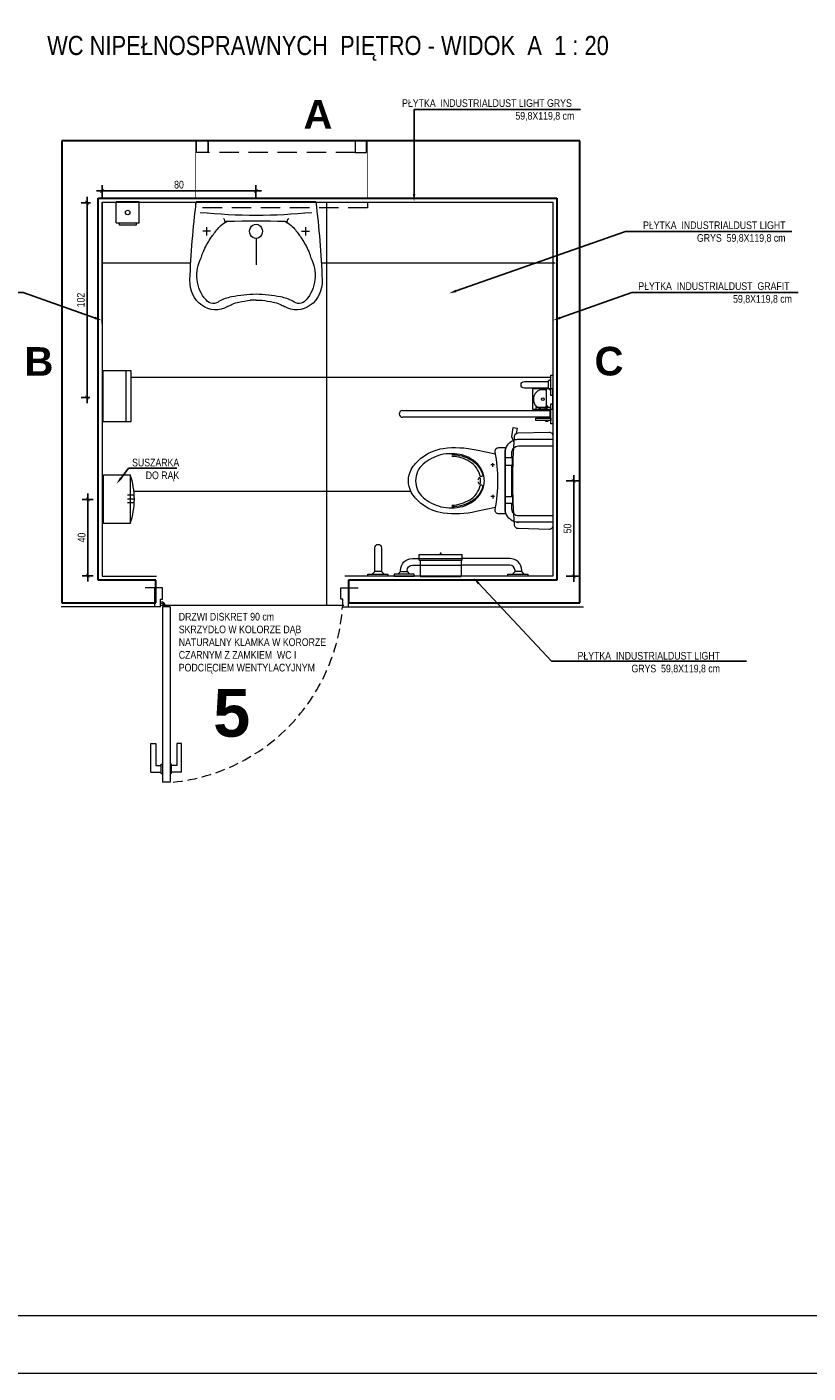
# Model space of a CAD drawing. Header units: millimetres. Extents: x -9038497 to 54128, y -10570064 to 59476.
# Tile 132 of 135: x 52971 to 53380, y 19848 to 20553. Entities that reach past the tile are written whole.
import ezdxf
from ezdxf import colors
from ezdxf.entities.mleader import LeaderData, LeaderLine
from ezdxf.math import Vec2, Vec3

# ---------------------------------------------------------------- set-up
doc = ezdxf.new("R2010")
doc.units = ezdxf.units.MM
doc.header["$LTSCALE"] = 0.8
doc.header["$PDMODE"] = 2
for name, pattern in [('Dash', [0.435, 0.3175, -0.1175]), ('DASHDOT', [1, 0.5, -0.25, 0, -0.25]), ('DASHED', [19.05, 12.7, -6.35]), ('DASHED2', [9.525, 6.35, -3.175])]:
    doc.linetypes.add(name, pattern=pattern)
for name, color, linetype, lineweight in [('0 proj_meble 00', 52, 'Continuous', 0), ('0 proj_okna', 4, 'Continuous', 0), ('0 proj_widok widok widok', 7, 'Continuous', 0), ('0 proj_wyposażenie sanitarne', 40, 'Continuous', 18), ('ocieplenie', 214, 'Continuous', 13), ('SCIANY', 1, 'Continuous', 30), ('tynk', 252, 'Continuous', 5), ('WYPOSAZENIE_SANITARNE', 2, 'Continuous', 20), ('WYPOSAŻENIE', 223, 'Continuous', 9)]:
    doc.layers.add(name, color=color, linetype=linetype, lineweight=lineweight)
doc.layers.add('HATCH', color=4, linetype='Continuous', lineweight=9, plot=False)
doc.layers.add('STOLARKA', color=4, linetype='Continuous')
doc.layers.add('strop podw.', color=3, linetype='Continuous')
doc.styles.get("Standard").update_dxf_attribs({"font": 'g12f13.shx', "width": 0.8, "height": 10})
doc.styles.add('WYMIAR-20', font='ARIALN.TTF', dxfattribs={"height": 4})
doc.styles.add('WYMIAR-50', font='ARIALN.TTF', dxfattribs={"height": 10})
doc.dimstyles.new('SKALA-20', dxfattribs={"dimscale": 2, "dimtxt": 2, "dimasz": 1, "dimexe": 1.5, "dimexo": 1.5, "dimgap": 0.6, "dimtad": 1, "dimdec": 1, "dimrnd": 0.5, "dimdsep": 46, "dimtxsty": 'WYMIAR-20', "dimblk": 'ARCHTICK', "dimcen": 1.2, "dimdle": 1.5, "dimclrd": 256, "dimclre": 256, "dimclrt": 256, "dimadec": 0, "dimazin": 0, "dimtfac": 0.5, "dimtdec": 1, "dimtix": 1, "dimtmove": 2, "dimatfit": 3, "dimfxl": 2, "dimfxlon": 1, "dimtolj": 1, "dimarcsym": 0})

# ---------------------------------------------------------------- blocks, each defined once
blk = doc.blocks.new('umywalka')
at = {"layer": 'WYPOSAŻENIE', "lineweight": 0}
for p, q in [((-13.14, -5.4), (-17.64, -5.4)), ((-15.39, -7.43), (-15.39, -3.37)), ((0, -62.55), (0, 0)), ((0.06, -2.7), (0, -2.7)), ((-10.09, -16.22), (-10.89, -14.85)), ((-51.46, -31.28), (-51.52, -28.24)), ((-51.46, -31.28), (-51.52, -34.31)), ((-19.14, -31.28), (-33.02, -31.28)), ((-10.09, -46.33), (-10.89, -47.7)), ((-15.39, -55.13), (-15.39, -59.18)), ((-13.14, -57.15), (-17.64, -57.15)), ((0.06, -59.85), (0, -59.85))]:
    blk.add_line(p, q, dxfattribs=at)
at = {"layer": 'WYPOSAŻENIE', "lineweight": 0, "extrusion": (0, 0, -1)}
for centre, major_axis, start_param, end_param in [((-41.5, -10.16), (15, 0), 2.665045, 4.75447), ((-38.5, -16.62), (18.12, 0), 3.92538, 5.263255), ((-58.76, -379.13), (425.33, 0), -1.528716, -1.432204), ((-47.66, -8.85), (5.54, 0), 2.405605, 3.988362), ((-31.76, -14.27), (13.12, 0), -1.360254, -1.107188), ((-47, -41.72), (47.22, 0), -1.107223, -1.025618), ((-45.88, -40.06), (45.05, 0), -1.025688, -0.942144), ((465.01, -36.23), (472.19, 0), 3.153255, 3.222171), ((-81.82, -24.19), (32.87, 0), -0.417269, -0.195158), ((-55.42, -51.85), (61.26, 0), -0.941874, -0.842747), ((-27.17, -23.33), (18.81, 0), -0.843068, -0.664024), ((-27.43, -23.51), (19.14, 0), -0.66381, -0.437397), ((-80.22, -28.15), (28.58, 0), -0.476547, -0.370959), ((-74.97, -26.31), (22.95, 0), -0.370899, -0.195376), ((-142.92, -33.07), (94.75, 0), -0.172238, -0.020994), ((-10.34, -12.95), (2.18, 0), 0.675065, 1.823026), ((-632, -31.28), (622.13, 0), -0.026897, 0.026897), ((-114.23, -33.3), (62.97, 0), -0.195334, -0.089443), ((-15.39, -31.28), (3.75, 0), 1.570796, 4.712389), ((-15.39, -31.28), (3.75, 0), 4.712389, 7.853982), ((-114.23, -29.25), (62.97, 0), 0.089443, 0.195334), ((-142.92, -29.48), (94.75, 0), 0.020994, 0.172238), ((465.01, -26.32), (472.19, 0), 3.061014, 3.12993), ((-74.97, -36.24), (22.95, 0), 0.195376, 0.370899), ((-41.5, -52.39), (15, 0), 1.528716, 3.61814), ((-80.22, -34.4), (28.58, 0), 0.370959, 0.476547), ((-81.82, -38.36), (32.87, 0), 0.195158, 0.417269), ((-27.43, -39.04), (19.14, 0), 0.437397, 0.66381), ((-10.34, -49.6), (2.18, 0), 4.460159, 5.60812), ((-47.66, -53.7), (5.54, 0), 2.294823, 3.87758), ((-45.88, -22.49), (45.05, 0), 0.942144, 1.025688), ((-55.42, -10.7), (61.26, 0), 0.842747, 0.941874), ((-27.17, -39.22), (18.81, 0), 0.664024, 0.843068), ((-38.5, -45.93), (18.12, 0), 1.01993, 2.357805), ((-58.76, 316.58), (425.33, 0), 1.432204, 1.528716), ((-31.76, -48.28), (13.12, 0), 1.107188, 1.360254), ((-47, -20.83), (47.22, 0), 1.025618, 1.107223)]:
    blk.add_ellipse(centre, major_axis=major_axis, ratio=0.9, start_param=start_param, end_param=end_param, dxfattribs=at)
blk = doc.blocks.new('poj na mydło rz')
at = {"layer": '0 proj_wyposażenie sanitarne', "lineweight": 0}
for p, q in [((-2387.64, 1982.05), (-2399.64, 1982.05)), ((-2399.64, 1971.05), (-2399.64, 1982.05)), ((-2387.64, 1971.05), (-2387.64, 1982.05)), ((-2399.64, 1971.05), (-2387.64, 1971.05))]:
    blk.add_line(p, q, dxfattribs=at)
blk.add_lwpolyline([(-2397.85, 1971.05), (-2389.12, 1971.05), (-2389.12, 1969.84), (-2397.85, 1969.84)], close=True, dxfattribs=at)
blk.add_circle((-2393.64, 1976.55), 1.18, dxfattribs=at)
blk = doc.blocks.new('suszarka')
at = {"layer": 'WYPOSAZENIE_SANITARNE', "lineweight": 0}
for p, q in [((1430.7, 3168.03), (1430.7, 3182.03)), ((1430.7, 3182.03), (1456.2, 3182.03)), ((1456.2, 3182.03), (1456.2, 3168.03)), ((1456.2, 3168.03), (1430.7, 3168.03)), ((1441.45, 3166.33), (1441.45, 3169.5)), ((1443.45, 3166.33), (1443.45, 3169.5)), ((1445.45, 3166.33), (1445.45, 3169.5))]:
    blk.add_line(p, q, dxfattribs=at)
blk.add_arc((1443.45, 3204.6), 38.73, 250.77846, 289.22154, dxfattribs=at)
blk = doc.blocks.new('poj na papier toal. bok')
at = {"layer": '0 proj_wyposażenie sanitarne', "lineweight": 0}
for p, q in [((-2521.1, 1876.23), (-2521.1, 1854.74)), ((-2512.6, 1876.23), (-2521.1, 1876.23)), ((-2512.6, 1876.83), (-2509.6, 1876.83)), ((-2512.6, 1876.83), (-2512.6, 1854.23)), ((-2509.6, 1876.83), (-2509.6, 1854.23)), ((-2512.6, 1854.74), (-2521.1, 1854.74)), ((-2512.6, 1854.23), (-2509.6, 1854.23))]:
    blk.add_line(p, q, dxfattribs=at)
blk.add_lwpolyline([(-2509.05, 1865.81), (-2509.6, 1865.81), (-2509.6, 1865.25), (-2509.05, 1865.25)], close=True, dxfattribs=at)
blk = doc.blocks.new('szczotka wc rz')
at = {"layer": '0 proj_wyposażenie sanitarne', "lineweight": 0}
blk.add_line((-2549.15, 1881.62), (-2538.65, 1881.62), dxfattribs=at)
blk.add_lwpolyline([(-2549.15, 1878.41), (-2538.65, 1878.41), (-2538.65, 1888.91), (-2549.15, 1888.91)], close=True, dxfattribs=at)
blk.add_circle((-2543.99, 1883.55), 0.71, dxfattribs=at)
blk.add_arc((-2543.99, 1883.55), 5, 337.2512, 202.7488, dxfattribs=at)
blk = doc.blocks.new('_ArchTick')
at = {"color": 0, "linetype": 'ByBlock', "const_width": 0.15}
blk.add_lwpolyline([(-0.5, -0.5), (0.5, 0.5)], dxfattribs=at)
blk = doc.blocks.new('*D2533')
at = {"layer": '0 proj_widok widok widok', "lineweight": -2, "transparency": 16777216}
for p, q in [((53002.12, 20463.52), (53002.12, 20355.52)), ((53003.92, 20460.52), (52999.12, 20460.52)), ((53003.61, 20358.52), (52999.12, 20358.52))]:
    blk.add_line(p, q, dxfattribs=at)
at = {"layer": 'Defpoints', "color": 0, "lineweight": 0, "transparency": 16777216}
for p in [(53006.92, 20460.52), (53002.12, 20358.52), (53006.61, 20358.52)]:
    blk.add_point(p, dxfattribs=at)
at = {"layer": '0 proj_widok widok widok', "lineweight": -2, "transparency": 16777216, "xscale": 2, "yscale": 2, "zscale": 2}
for p, rotation in [((53002.12, 20460.52), 90), ((53002.12, 20358.52), 270)]:
    blk.add_blockref('_ArchTick', p, dxfattribs=dict(at, rotation=rotation))
at = {"layer": '0 proj_widok widok widok', "lineweight": 0, "transparency": 16777216, "insert": (52998.88, 20409.52), "char_height": 4, "attachment_point": 5, "rotation": 90, "style": 'WYMIAR-20'}
blk.add_mtext('\\A1;102', dxfattribs=at)
blk = doc.blocks.new('*D2534')
at = {"layer": '0 proj_widok widok widok', "lineweight": -2, "transparency": 16777216}
for p, q in [((53002.57, 20262.13), (53002.57, 20308.13)), ((53005.32, 20305.13), (52999.57, 20305.13)), ((53005.32, 20265.13), (52999.57, 20265.13))]:
    blk.add_line(p, q, dxfattribs=at)
at = {"layer": 'Defpoints', "color": 0, "lineweight": 0, "transparency": 16777216}
for p in [(53002.57, 20305.13), (53008.32, 20305.13), (53008.32, 20265.13)]:
    blk.add_point(p, dxfattribs=at)
at = {"layer": '0 proj_widok widok widok', "lineweight": -2, "transparency": 16777216, "xscale": 2, "yscale": 2, "zscale": 2}
for p, rotation in [((53002.57, 20305.13), 90), ((53002.57, 20265.13), 270)]:
    blk.add_blockref('_ArchTick', p, dxfattribs=dict(at, rotation=rotation))
at = {"layer": '0 proj_widok widok widok', "lineweight": 0, "transparency": 16777216, "insert": (52999.32, 20285.13), "char_height": 4, "attachment_point": 5, "rotation": 90, "style": 'WYMIAR-20'}
blk.add_mtext('\\A1;40', dxfattribs=at)
blk = doc.blocks.new('*D2515')
at = {"layer": '0 proj_widok widok widok', "lineweight": -2, "transparency": 16777216}
for p, q in [((53252.88, 20314.86), (53259.88, 20314.86)), ((53256.88, 20317.86), (53256.88, 20261.86)), ((53252.88, 20264.86), (53259.88, 20264.86))]:
    blk.add_line(p, q, dxfattribs=at)
at = {"layer": 'Defpoints', "color": 0, "lineweight": 0, "transparency": 16777216}
for p in [(53246.36, 20314.86), (53246.36, 20264.86), (53256.88, 20264.86)]:
    blk.add_point(p, dxfattribs=at)
at = {"layer": '0 proj_widok widok widok', "lineweight": -2, "transparency": 16777216, "xscale": 2, "yscale": 2, "zscale": 2}
for p, rotation in [((53256.88, 20314.86), 90), ((53256.88, 20264.86), 270)]:
    blk.add_blockref('_ArchTick', p, dxfattribs=dict(at, rotation=rotation))
at = {"layer": '0 proj_widok widok widok', "lineweight": 0, "transparency": 16777216, "insert": (53253.63, 20289.86), "char_height": 4, "attachment_point": 5, "rotation": 90, "style": 'WYMIAR-20'}
blk.add_mtext('\\A1;50', dxfattribs=at)
blk = doc.blocks.new('*D2516')
at = {"layer": '0 proj_widok widok widok', "lineweight": -2, "transparency": 16777216}
for p, q in [((53010.02, 20462.7), (53010.02, 20469.7)), ((53090.52, 20462.7), (53090.52, 20469.7)), ((53093.52, 20466.7), (53007.02, 20466.7))]:
    blk.add_line(p, q, dxfattribs=at)
at = {"layer": 'Defpoints', "color": 0, "lineweight": 0, "transparency": 16777216}
for p in [(53010.02, 20466.7), (53010.02, 20450.93), (53090.52, 20450.93)]:
    blk.add_point(p, dxfattribs=at)
at = {"layer": '0 proj_widok widok widok', "lineweight": -2, "transparency": 16777216, "xscale": 2, "yscale": 2, "zscale": 2, "rotation": 180}
blk.add_blockref('_ArchTick', (53010.02, 20466.7), dxfattribs=at)
at = {"layer": '0 proj_widok widok widok', "lineweight": -2, "transparency": 16777216, "xscale": 2, "yscale": 2, "zscale": 2}
blk.add_blockref('_ArchTick', (53090.52, 20466.7), dxfattribs=at)
at = {"layer": '0 proj_widok widok widok', "lineweight": 0, "transparency": 16777216, "insert": (53050.27, 20469.94), "char_height": 4, "attachment_point": 5, "style": 'WYMIAR-20'}
blk.add_mtext('\\A1;80', dxfattribs=at)
blk = doc.blocks.new('klamka1 rz')
at = {"layer": '0 proj_okna', "lineweight": 0}
for p, q in [((4646.6, 29464.58), (4641.7, 29464.58)), ((4641.7, 29463.88), (4641.7, 29464.58)), ((4641.7, 29463.88), (4646.6, 29463.88)), ((4642.4, 29458.58), (4642.4, 29463.88)), ((4642.4, 29458.58), (4657.4, 29458.58)), ((4645.9, 29461.08), (4645.9, 29463.88)), ((4657.4, 29461.08), (4645.9, 29461.08)), ((4646.6, 29463.88), (4646.6, 29464.58)), ((4657.4, 29458.58), (4657.4, 29461.08))]:
    blk.add_line(p, q, dxfattribs=at)

msp = doc.modelspace()

# ---------------------------------------------------------------- linework, layer by layer
at = {"layer": '0 proj_meble 00', "lineweight": 0}
for p, q in [((53010.55, 20372.67), (53025, 20372.67)), ((53010.63, 20345.76), (53010.63, 20372.59)), ((53022.51, 20372.67), (53022.51, 20345.76)), ((53025, 20372.67), (53025, 20345.76)), ((53025, 20345.76), (53010.63, 20345.76))]:
    msp.add_line(p, q, dxfattribs=at)
at = {"layer": '0 proj_okna', "lineweight": 0}
for p, q in [((53041.57, 20258.8), (53032.57, 20258.8)), ((53037.57, 20248.8), (53037.57, 20258.8)), ((53041.57, 20252.8), (53041.57, 20258.8)), ((53135.05, 20258.8), (53144.05, 20258.8)), ((53135.05, 20252.8), (53135.05, 20258.8)), ((53139.05, 20248.8), (53139.05, 20258.8)), ((53040.57, 20248.8), (53040.57, 20252.8)), ((53040.57, 20252.8), (53041.57, 20252.8)), ((53136.05, 20252.8), (53135.05, 20252.8)), ((53136.05, 20248.8), (53136.05, 20252.8)), ((53040.57, 20248.8), (53032.57, 20248.8)), ((53045.57, 20248.8), (53041.57, 20248.8)), ((53041.57, 20248.8), (53041.57, 20156.99)), ((53045.57, 20248.8), (53045.57, 20156.99)), ((53136.05, 20248.8), (53144.05, 20248.8)), ((53045.57, 20156.99), (53041.57, 20156.99))]:
    msp.add_line(p, q, dxfattribs=at)
for radius in [2.71, 2]:
    msp.add_arc((53040.57, 20248.8), radius, 0, 90, dxfattribs=at)
at = {"layer": '0 proj_okna', "linetype": 'DASHED2', "lineweight": 0}
msp.add_arc((53037.05, 20255.52), 99.03, 275.93595, 356.11372, dxfattribs=at)
at = {"layer": '0 proj_widok widok widok', "lineweight": 0}
for p, q in [((53127.56, 20460.87), (53127.56, 20249.51)), ((53056.41, 20428.83), (53010.01, 20428.83)), ((53247.17, 20428.83), (53124.84, 20428.83)), ((53244.89, 20369.03), (53025, 20369.03)), ((53171.7, 20309.23), (53026.7, 20309.23)), ((53136.54, 20249.51), (53040.52, 20249.51))]:
    msp.add_line(p, q, dxfattribs=at)
for points in [[(52027.61, 19847.52), (54127.61, 19847.52), (54127.61, 21321.52), (52027.61, 21321.52)], [(52187.61, 21291.52), (54097.61, 21291.52), (54097.61, 19877.52), (52187.61, 19877.52)]]:
    msp.add_lwpolyline(points, close=True, dxfattribs=at)
at = {"layer": 'HATCH', "color": 252}
msp.add_lwpolyline([(52027.61, 19847.52), (54127.61, 19847.52), (54127.61, 21321.52), (52027.61, 21321.52)], close=True, dxfattribs=at)
at = {"layer": 'ocieplenie', "linetype": 'Dash', "lineweight": 0}
msp.add_lwpolyline([(53049.01, 20460.87), (53069.01, 20460.87)], dxfattribs=at)
at = {"layer": 'SCIANY', "ltscale": 40}
for p, q in [((53019.01, 20492.87), (52989.01, 20492.87)), ((52989.01, 20492.87), (52989.01, 20462.87)), ((52989.01, 20492.87), (52989.01, 20250.87)), ((53260.01, 20492.87), (53019.01, 20492.87)), ((53260.01, 20250.87), (53260.01, 20492.87)), ((53008.01, 20462.87), (53248.01, 20462.87)), ((53008.01, 20262.87), (53008.01, 20462.87)), ((53248.01, 20462.87), (53248.01, 20262.87)), ((53038.08, 20262.87), (53008.01, 20262.87)), ((53038.08, 20250.87), (53038.08, 20262.87)), ((53248.01, 20262.87), (53139.01, 20262.87)), ((53139.01, 20262.87), (53139.01, 20250.87)), ((52989.01, 20250.87), (53038.08, 20250.87)), ((53139.01, 20250.87), (53260.01, 20250.87))]:
    msp.add_line(p, q, dxfattribs=at)
at = {"layer": 'SCIANY', "linetype": 'DASHDOT', "ltscale": 0.5, "const_width": 0.3}
for points in [[(53059.01, 20462.87), (53059.01, 20492.87)], [(53149.01, 20462.87), (53149.01, 20492.87)]]:
    msp.add_lwpolyline(points, dxfattribs=at)
at = {"layer": 'STOLARKA', "color": 5, "linetype": 'DASHED', "lineweight": 0}
for points in [[(53059.51, 20492.87), (53065.51, 20492.87), (53065.51, 20486.87), (53059.51, 20486.87)], [(53065.51, 20492.87), (53142.51, 20492.87), (53142.51, 20486.87), (53065.51, 20486.87)], [(53148.51, 20492.87), (53142.51, 20492.87), (53142.51, 20486.87), (53148.51, 20486.87)]]:
    msp.add_lwpolyline(points, close=True, dxfattribs=at)
msp.add_lwpolyline([(53149.01, 20460.87), (53149.01, 20457.87), (53059.01, 20457.87), (53059.01, 20460.87)], dxfattribs=at)
at = {"layer": 'strop podw.', "linetype": 'Dash', "lineweight": 0}
msp.add_line((53008.01, 20267.93), (53007.93, 20267.93), dxfattribs=at)
at = {"layer": 'tynk', "lineweight": 0, "ltscale": 40}
for p, q in [((53010.01, 20397.24), (53010.01, 20460.87)), ((53010.01, 20460.87), (53213.85, 20460.87)), ((53010.01, 20460.87), (53010.01, 20264.87)), ((53213.85, 20460.87), (53213.85, 20460.87)), ((53213.85, 20460.87), (53229.85, 20460.87)), ((53229.85, 20460.87), (53246.01, 20460.88)), ((53229.85, 20460.87), (53229.85, 20460.87)), ((53246.01, 20460.88), (53246.01, 20264.87)), ((53010.01, 20397.24), (53010.01, 20397.24)), ((53010.01, 20264.87), (53038.52, 20264.87)), ((53246.01, 20264.87), (53137.01, 20264.87)), ((53038.52, 20248.87), (52988.6, 20248.87)), ((53137.01, 20248.87), (53262.01, 20248.87))]:
    msp.add_line(p, q, dxfattribs=at)
at = {"layer": 'WYPOSAŻENIE'}
for p, q in [((53244.89, 20368.16), (53243.57, 20366.85)), ((53243.57, 20363.35), (53244.89, 20362.03)), ((53165.51, 20349.87), (53165.51, 20349.87)), ((53167.26, 20351.62), (53244.34, 20351.62)), ((53244.34, 20351.62), (53244.34, 20348.12)), ((53244.34, 20348.12), (53167.26, 20348.12)), ((53215.51, 20323.17), (53213.51, 20323.17)), ((53214.51, 20322.17), (53214.51, 20324.17)), ((53224.51, 20306.61), (53224.51, 20323.13)), ((53215.51, 20306.57), (53213.51, 20306.57)), ((53214.51, 20307.57), (53214.51, 20305.57)), ((53246.01, 20293.12), (53230.99, 20293.12)), ((53152.78, 20267.31), (53151.46, 20265.99)), ((53157.6, 20265.99), (53156.28, 20267.31))]:
    msp.add_line(p, q, dxfattribs=at)
for points in [[(53246.01, 20359.62), (53244.89, 20359.62), (53244.89, 20370.12), (53246.01, 20370.12)], [(53236.98, 20352.01), (53244.89, 20352.01), (53244.89, 20353.22), (53236.98, 20353.22)], [(53242.25, 20353.22), (53243.35, 20353.22), (53243.35, 20353.88), (53242.25, 20353.88)], [(53246.01, 20344.62), (53244.89, 20344.62), (53244.89, 20355.12), (53246.01, 20355.12)], [(53236.98, 20347.73), (53244.89, 20347.73), (53244.89, 20346.52), (53236.98, 20346.52)], [(53242.25, 20346.52), (53243.35, 20346.52), (53243.35, 20345.86), (53242.25, 20345.86)], [(53221.01, 20323.13), (53224.83, 20323.13), (53224.83, 20326.83), (53221.01, 20326.83)], [(53221.01, 20306.61), (53224.83, 20306.61), (53224.83, 20302.91), (53221.01, 20302.91)], [(53149.05, 20264.87), (53149.05, 20265.99), (53159.55, 20265.99), (53159.55, 20264.87)], [(53173.42, 20264.87), (53173.42, 20265.99), (53162.92, 20265.99), (53162.92, 20264.87)], [(53222.46, 20264.87), (53222.46, 20265.99), (53232.96, 20265.99), (53232.96, 20264.87)]]:
    msp.add_lwpolyline(points, close=True, dxfattribs=at)
for points in [[(53229.3, 20365.1), (53229.3, 20365.1, -0.414214), (53231.05, 20366.85), (53243.57, 20366.85), (53243.57, 20363.35), (53231.05, 20363.35, -0.414214)], [(53246.01, 20338.32), (53246.01, 20291.42, -0.421203), (53243.96, 20289.42), (53227.85, 20289.8, -0.384529), (53225.9, 20291.64, -0.020097), (53225.01, 20314.87, -0.020097), (53225.9, 20338.1, -0.384529), (53227.85, 20339.94), (53243.96, 20340.32, -0.421203)], [(53174.11, 20314.87, 0.221073), (53178.09, 20306.13, 0.102493), (53187.31, 20301.27, 0.121565), (53198.81, 20301.47, 0.187395), (53208.51, 20308.67, 0.126952), (53210.11, 20314.87, 0.126952), (53208.51, 20321.07, 0.187395), (53198.81, 20328.27, 0.121565), (53187.31, 20328.47, 0.102493), (53178.09, 20323.61, 0.221073)], [(53221.01, 20332.26), (53221.01, 20297.48), (53217.75, 20297.48, -0.472458), (53215.78, 20299.87, 0.097656), (53215.78, 20329.87, -0.472458), (53217.75, 20332.26)], [(53154.53, 20281.57), (53154.53, 20281.57, -0.414214), (53156.28, 20279.82), (53156.28, 20267.31), (53152.78, 20267.31), (53152.78, 20279.82, -0.414214)]]:
    msp.add_lwpolyline(points, format="xyb", close=True, dxfattribs=at)
for points in [[(53225.67, 20334.92), (53224.56, 20337.94), (53225.23, 20342.69), (53227.21, 20342.41), (53226.81, 20339.62)], [(53164.87, 20265.99), (53166.19, 20267.31), (53169.69, 20267.31), (53171.01, 20265.99)], [(53231.01, 20265.99), (53229.69, 20267.31), (53226.19, 20267.31), (53224.87, 20265.99)]]:
    msp.add_lwpolyline(points, dxfattribs=at)
for points in [[(53225.76, 20293.49, -0.32142), (53221.01, 20300.12), (53221.01, 20329.62, -0.300027), (53225.25, 20336.05)], [(53225.25, 20336.05, -0.019656), (53225.76, 20336.25)], [(53225.76, 20336.25, -0.081906), (53228.01, 20336.62), (53246.01, 20336.62)], [(53215.96, 20300.8), (53205.85, 20298.72, -0.088113), (53188.6, 20297.88, -0.124068), (53176.88, 20303.04, -0.086475), (53171.86, 20308.93, -0.130408), (53170.41, 20314.87, -0.130408), (53171.86, 20320.81, -0.086475), (53176.88, 20326.7, -0.124068), (53188.6, 20331.86, -0.088113), (53205.85, 20331.02), (53215.96, 20328.95)], [(53193.01, 20328.57, -0.136377), (53203.11, 20325.77, -0.205105), (53209.31, 20317.67, -0.668461), (53207.87, 20317.37, 0.213245), (53202.51, 20324.77, 0.134007), (53193.01, 20327.67)], [(53224.51, 20326.83), (53224.51, 20329.62, -0.194092), (53225.49, 20332.05)], [(53225.49, 20332.05, -0.203745), (53228.01, 20333.12), (53246.01, 20333.12)], [(53206.91, 20315.37), (53207.43, 20316.45, -0.801198), (53207.81, 20316.57, -0.05862), (53208.01, 20314.87, -0.05862), (53207.81, 20313.17, -0.801198), (53207.43, 20313.29), (53206.91, 20314.37)], [(53193.01, 20302.07, 0.134007), (53202.51, 20304.97, 0.213245), (53207.87, 20312.37, -0.668461), (53209.31, 20312.07, -0.205105), (53203.11, 20303.97, -0.136377), (53193.01, 20301.17)], [(53225.71, 20297.48, -0.216674), (53224.51, 20300.12), (53224.51, 20302.91)], [(53225.49, 20297.69, 0.203745), (53228.01, 20296.62), (53246.01, 20296.62)], [(53230.99, 20293.12), (53227.01, 20293.12), (53228.01, 20293.12, -0.081902), (53225.76, 20293.49)], [(53166.19, 20267.31), (53166.19, 20267.92, -0.414213), (53172.44, 20274.17), (53197.94, 20274.17)], [(53169.69, 20267.31), (53169.69, 20267.92, -0.414211), (53172.44, 20270.67), (53197.94, 20270.67)], [(53229.69, 20267.31), (53229.69, 20267.92, 0.414213), (53223.44, 20274.17), (53197.94, 20274.17)], [(53226.19, 20267.31), (53226.19, 20267.92, 0.414211), (53223.44, 20270.67), (53197.94, 20270.67)]]:
    msp.add_lwpolyline(points, format="xyb", dxfattribs=at)
for start, end in [(89.99998, 180.00007), (179.99936, 269.99944)]:
    msp.add_arc((53167.26, 20349.87), 1.75, start, end, dxfattribs=at)

# ---------------------------------------------------------------- block references
at = {"layer": '0 proj_okna', "lineweight": 0, "xscale": -1, "rotation": 270}
msp.add_blockref('klamka1 rz', (23577, 15519.78), dxfattribs=at)
at = {"layer": '0 proj_okna', "lineweight": 0, "rotation": 90.00000000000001}
msp.add_blockref('klamka1 rz', (82510.15, 15519.78), dxfattribs=at)
at = {"layer": '0 proj_widok widok widok', "lineweight": 0}
msp.add_blockref('poj na mydło rz', (55417.05, 18478.86), dxfattribs=at)
for name, p, rotation in [('szczotka wc rz', (55124.31, 22901.59), 89.99999999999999), ('poj na papier toal. bok', (55052.77, 22785.92), 90)]:
    msp.add_blockref(name, p, dxfattribs=dict(at, rotation=rotation))
at = {"layer": 'WYPOSAZENIE_SANITARNE', "rotation": 89.99999999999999}
msp.add_blockref('suszarka', (56192.77, 18861.81), dxfattribs=at)
at = {"layer": 'WYPOSAŻENIE', "rotation": 90.00000000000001}
msp.add_blockref('umywalka', (53059.33, 20460.92), dxfattribs=at)

# ---------------------------------------------------------------- texts
at = {"layer": '0 proj_widok widok widok', "lineweight": 0}
for s, width, gutter_width, insert, char_height, attachment_point, style in [('WC NIPEŁNOSPRAWNYCH  PIĘTRO - WIDOK  A  1 : 20 ', 304.3937, 50, (52981.25, 20547.87), 10, 1, 'WYMIAR-50'), ('{\\fArial Unicode MS|b1|i0|c238|p34;A}', 21.4671, 50, (53115.45, 20514.27), 15, 1, 'WYMIAR-50'), ('PŁYTKA  INDUSTRIALDUST LIGHT GRYS  59,8X119,8 cm  ', 95.0902, 20, (53257.18, 20514.69), 4, 3, 'WYMIAR-20'), ('PŁYTKA  INDUSTRIALDUST LIGHT GRYS  59,8X119,8 cm  ', 78.8002, 20, (53367.76, 20450.73), 4, 3, 'WYMIAR-20'), ('PŁYTKA  INDUSTRIALDUST  GRAFIT  59,8X119,8 cm  ', 88.0267, 20, (53371.14, 20418.82), 4, 3, 'WYMIAR-20'), ('{\\fArial Unicode MS|b1|i0|c238|p34;B}', 21.4671, 50, (52969.38, 20384.86), 15, 1, 'WYMIAR-50'), ('{\\fArial Unicode MS|b1|i0|c238|p34;C}', 21.4671, 50, (53267.81, 20385.03), 15, 1, 'WYMIAR-50'), ('SUSZARKA \\PDO RĄK', 78.8002, 20, (53050.41, 20326.4), 4, 3, 'WYMIAR-20'), ('DRZWI DISKRET 90 cm\\PSKRZYDŁO W KOLORZE DĄB \\PNATURALNY KLAMKA W KORORZE \\PCZARNYM Z ZAMKIEM  WC I PODCIĘCIEM WENTYLACYJNYM ', 90.2234, 20, (53050.15, 20245.68), 4, 1, 'WYMIAR-20'), ('PŁYTKA  INDUSTRIALDUST LIGHT GRYS  59,8X119,8 cm  ', 78.8002, 20, (53333.46, 20225.2), 4, 3, 'WYMIAR-20'), ('{\\fArial Unicode MS|b1|i0|c238|p34;5}', 52.3465, 50, (53068.14, 20205.83), 25, 1, 'WYMIAR-50')]:
    msp.add_mtext_dynamic_manual_height_columns(s, width=width, gutter_width=gutter_width, heights=[0], dxfattribs=dict(at, insert=insert, char_height=char_height, attachment_point=attachment_point, style=style))

# ---------------------------------------------------------------- dimensions: what is measured, and where the dimension line sits
dim = msp.add_linear_dim(base=(53010.02, 20466.7), p1=(53090.52, 20450.93), p2=(53010.02, 20450.93), text='80', dimstyle='SKALA-20', dxfattribs=at)
dim.commit()
dim.dimension.update_dxf_attribs({"geometry": '*D2516', "text_midpoint": (53050.27, 20469.94)})
for base, p1, p2, picture, middle in [((53002.12, 20358.52), (53006.92, 20460.52), (53006.61, 20358.52), '*D2533', (52998.88, 20409.52)), ((53256.88, 20264.86), (53246.36, 20314.86), (53246.36, 20264.86), '*D2515', (53253.63, 20289.86))]:
    dim = msp.add_linear_dim(base=base, p1=p1, p2=p2, angle=90, dimstyle='SKALA-20', dxfattribs=at)
    dim.commit()
    dim.dimension.update_dxf_attribs({"geometry": picture, "text_midpoint": middle})
dim = msp.add_aligned_dim(p1=(53008.32, 20265.13), p2=(53008.32, 20305.13), distance=5.75, dimstyle='SKALA-20', dxfattribs=at)
dim.commit()
dim.dimension.update_dxf_attribs({"geometry": '*D2534', "text_midpoint": (52999.32, 20285.13)})

# ---------------------------------------------------------------- leaders
ml = msp.add_multileader_mtext('Standard', dxfattribs=at)
ml.set_content('', color=256)
ml.set_leader_properties()
ml.build(insert=Vec2(0, 0))
ml.multileader.update_dxf_attribs({"text_right_attachment_type": 6, "dogleg_length": 0.36})
ctx = ml.context
ctx.base_point, ctx.plane_origin = Vec3(53260.47, 20509.33), Vec3(53163.11, 20538.55)
ctx.right_attachment = 6
notes = []
notes.append((ctx, [(0, (1, 1, 0), (53173.4, 20509.33), (1, 0), 87.07, [(0, [(53173.32, 20461.09)], 0, [])])]))
ctx.mtext.insert, ctx.mtext.flow_direction = Vec3(53262.47, 20511.33), 5
ml = msp.add_multileader_mtext('Standard', dxfattribs=at)
ml.set_content('', color=256)
ml.set_leader_properties()
ml.build(insert=Vec2(0, 0))
ml.multileader.update_dxf_attribs({"text_right_attachment_type": 6, "dogleg_length": 0.36})
ctx = ml.context
ctx.base_point, ctx.plane_origin = Vec3(53371.05, 20445.37), Vec3(53273.69, 20474.59)
ctx.right_attachment = 6
notes.append((ctx, [(0, (1, 1, 0), (53283.98, 20445.37), (1, 0), 87.07, [(0, [(53191.51, 20412.98)], 0, [])])]))
ctx.mtext.insert, ctx.mtext.flow_direction = Vec3(53373.05, 20447.37), 5
ml = msp.add_multileader_mtext('Standard', dxfattribs=at)
ml.set_content('', color=256)
ml.set_leader_properties()
ml.build(insert=Vec2(0, 0))
ml.multileader.update_dxf_attribs({"text_right_attachment_type": 6, "dogleg_length": 0.36})
ctx = ml.context
ctx.base_point, ctx.plane_origin = Vec3(52877.55, 20415.46), Vec3(52978.91, 20442.68)
ctx.right_attachment, ctx.text_align_type = 6, 2
notes.append((ctx, [(0, (1, 1, 0), (52968.62, 20413.46), (-1, 0), 87.07, [(0, [(53009.87, 20398.87)], 0, [])])]))
ctx.mtext.insert, ctx.mtext.alignment, ctx.mtext.flow_direction = Vec3(52879.55, 20417.46), 3, 5
ml = msp.add_multileader_mtext('Standard', dxfattribs=at)
ml.set_content('', color=256)
ml.set_leader_properties()
ml.build(insert=Vec2(0, 0))
ml.multileader.update_dxf_attribs({"text_right_attachment_type": 6, "dogleg_length": 0.36})
ctx = ml.context
ctx.base_point, ctx.plane_origin = Vec3(53374.43, 20413.46), Vec3(53277.07, 20442.68)
ctx.right_attachment = 6
notes.append((ctx, [(0, (1, 1, 0), (53287.36, 20413.46), (1, 0), 87.07, [(0, [(53246.11, 20398.87)], 0, [])])]))
ctx.mtext.insert, ctx.mtext.flow_direction = Vec3(53376.43, 20415.46), 5
ml = msp.add_multileader_mtext('Standard', dxfattribs=at)
ml.set_content('', color=256)
ml.set_leader_properties()
ml.build(insert=Vec2(0, 0))
ml.multileader.update_dxf_attribs({"text_right_attachment_type": 6, "dogleg_length": 0.36})
ctx = ml.context
ctx.base_point, ctx.plane_origin = Vec3(53049.11, 20321.44), Vec3(53017.5, 20313.11)
ctx.right_attachment = 6
notes.append((ctx, [(0, (1, 1, 0), (53023.89, 20321.44), (1, 0), 25.21, [(0, [(53017.5, 20313.11)], 0, [])])]))
ctx.mtext.insert, ctx.mtext.flow_direction = Vec3(53051.11, 20323.44), 5
ml = msp.add_multileader_mtext('Standard', dxfattribs=at)
ml.set_content('', color=256)
ml.set_leader_properties()
ml.build(insert=Vec2(0, 0))
ml.multileader.update_dxf_attribs({"text_right_attachment_type": 6, "dogleg_length": 0.36})
ctx = ml.context
ctx.base_point, ctx.plane_origin = Vec3(53347.42, 20220.41), Vec3(53234.98, 20249.62)
ctx.right_attachment = 6
notes.append((ctx, [(0, (1, 1, 0), (53245.27, 20220.41), (1, 0), 102.15, [(0, [(53204.42, 20263.97)], 0, [])])]))
ctx.mtext.insert, ctx.mtext.flow_direction = Vec3(53349.42, 20222.41), 5
for ctx, leaders in notes:
    for number, flags, end, landing, length, lines in leaders:
        leader = LeaderData()
        leader.index, (leader.has_last_leader_line, leader.has_dogleg_vector, leader.attachment_direction) = number, flags
        leader.last_leader_point, leader.dogleg_vector, leader.dogleg_length = Vec3(end), Vec3(landing), length
        for number, points, colour, breaks in lines:
            line = LeaderLine()
            line.index, line.vertices, line.color, line.breaks = number, Vec3.list(points), colors.encode_raw_color(colour), breaks
            leader.lines.append(line)
        ctx.leaders.append(leader)

doc.saveas('drawing.dxf')
